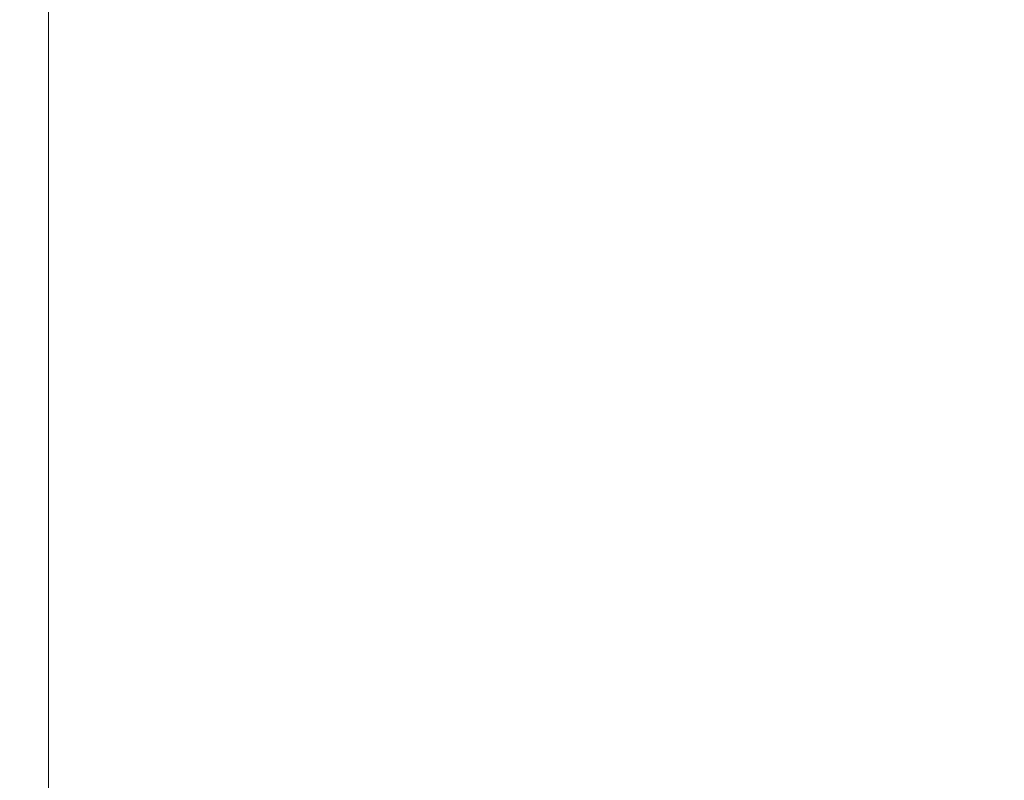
# Model space of a CAD drawing. Header units: centimetres. Extents: x -25.9 to 27.4, y 34.1 to 35.9.
# Tile 208 of 256: x -7.862 to -7.571, y 35.49 to 35.715. Entities that reach past the tile are written whole.
import ezdxf

# ---------------------------------------------------------------- set-up
doc = ezdxf.new("R2010")
doc.units = ezdxf.units.CM
doc.header["$LTSCALE"] = 2.54
doc.layers.add('Lucido design-1', color=7, linetype='Continuous')

# ---------------------------------------------------------------- blocks, each defined once
blk = doc.blocks.new('Gruppo-5-1')
at = {"color": 7, "linetype": 'Continuous', "lineweight": 9}
for points in [[(-25.75346, 35.84011, -9.38199), (-25.75346, 34.24011, -9.38199), (27.34654, 34.24011, -9.38199), (27.34654, 35.84011, -9.38199)], [(-25.75346, 35.84011, -33.34875), (-25.75346, 34.24011, -33.34875), (27.34654, 34.24011, -33.34875), (27.34654, 35.84011, -33.34875)]]:
    blk.add_3dface(points, dxfattribs=at)
for points, invisible_edges in [([(-7.86597, 35.84011, -9.78278), (-7.86194, 35.84011, -9.78235), (-7.86168, 34.64011, -9.78233), (-7.86577, 34.64011, -9.78275)], 10), ([(-7.86597, 35.84011, -33.74954), (-7.86194, 35.84011, -33.74911), (-7.86168, 34.64011, -33.74909), (-7.86577, 34.64011, -33.74952)], 10), ([(-7.86194, 35.84011, -9.78235), (-7.86168, 35.84011, -9.78234), (-7.86168, 34.64011, -9.78233)], 10), ([(-7.86194, 35.84011, -33.74911), (-7.86168, 35.84011, -33.7491), (-7.86168, 34.64011, -33.74909)], 10), ([(-7.86168, 35.84011, -9.78234), (-7.8577, 35.84011, -9.78208), (-7.85738, 34.64011, -9.78207), (-7.86159, 34.64011, -9.78232)], 10), ([(-7.86159, 34.64011, -9.78232), (-7.86168, 34.64011, -9.78233), (-7.86168, 35.84011, -9.78234)], 10), ([(-7.86168, 35.84011, -33.7491), (-7.8577, 35.84011, -33.74884), (-7.85738, 34.64011, -33.74883), (-7.86159, 34.64011, -33.74909)], 10), ([(-7.86159, 34.64011, -33.74909), (-7.86168, 34.64011, -33.74909), (-7.86168, 35.84011, -33.7491)], 10), ([(-7.8577, 35.84011, -9.78208), (-7.85738, 35.84011, -9.78207), (-7.85738, 34.64011, -9.78207)], 10), ([(-7.8577, 35.84011, -33.74884), (-7.85738, 35.84011, -33.74884), (-7.85738, 34.64011, -33.74883)], 10), ([(-7.85738, 34.64011, -9.78207), (-7.85738, 35.84011, -9.78207), (-7.85346, 35.84011, -9.78199), (-7.85346, 34.64011, -9.78199)], 1), ([(-7.85738, 34.64011, -33.74883), (-7.85738, 35.84011, -33.74884), (-7.85346, 35.84011, -33.74875), (-7.85346, 34.64011, -33.74875)], 1), ([(-7.85346, 35.84011, -9.78199), (9.44654, 35.84011, -9.78199), (9.34654, 34.54011, -9.78199), (-7.75346, 34.54011, -9.78199)], 10), ([(-7.85346, 34.64011, -9.78199), (-7.85346, 35.84011, -9.78199), (-7.75346, 34.54011, -9.78199)], 10), ([(-7.85346, 35.84011, -33.74875), (9.44654, 35.84011, -33.74875), (9.34654, 34.54011, -33.74875), (-7.75346, 34.54011, -33.74875)], 10), ([(-7.85346, 34.64011, -33.74875), (-7.85346, 35.84011, -33.74875), (-7.75346, 34.54011, -33.74875)], 10)]:
    blk.add_3dface(points, dxfattribs=dict(at, invisible_edges=invisible_edges))

msp = doc.modelspace()

# ---------------------------------------------------------------- block references
at = {"layer": 'Lucido design-1', "color": 7}
msp.add_blockref('Gruppo-5-1', (0, 0), dxfattribs=at)

doc.saveas('drawing.dxf')
